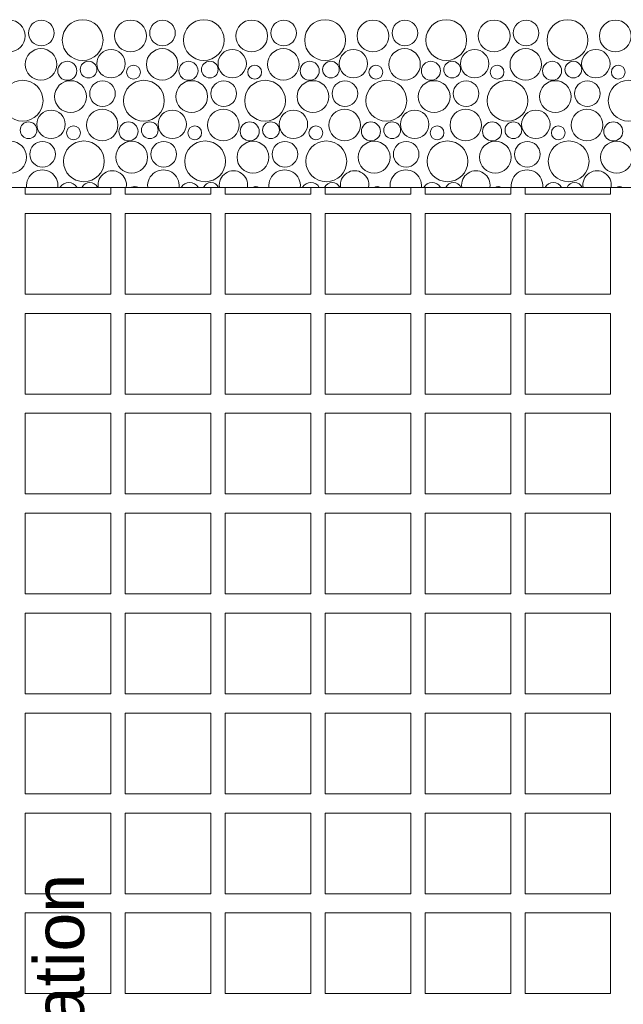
# Model space of a CAD drawing. Header units: metres. Extents: x -167 to 262, y -186 to 508.
# Tile 195 of 256: x 72.32 to 74.13, y 33.55 to 36.5. Entities that reach past the tile are written whole.
import ezdxf

# ---------------------------------------------------------------- set-up
doc = ezdxf.new("R2010")
doc.units = ezdxf.units.M
doc.header["$MEASUREMENT"] = 0
for name, color, linetype in [('50 Sanitäreinrichtung', 7, 'Continuous'), ('60 Auffüllung', 7, 'Continuous'), ('60 Stellplätze', 7, 'Continuous')]:
    doc.layers.add(name, color=color, linetype=linetype)
doc.styles.add('ERSTELLTER_STIL_1', font='arial.ttf')

# ---------------------------------------------------------------- blocks, each defined once
blk = doc.blocks.new('*X52', base_point=(27236.1321, 33357.279))
at = {"layer": '60 Auffüllung', "color": 7, "linetype": 'Continuous', "lineweight": 18, "true_color": 0xefefef}
for centre, radius in [((72.2845, 36.454), 0.0477), ((72.3806, 36.4628), 0.0384), ((72.5047, 36.4416), 0.0612), ((72.6483, 36.454), 0.0477), ((72.7443, 36.4628), 0.0384), ((72.8684, 36.4416), 0.0612), ((73.012, 36.454), 0.0477), ((73.108, 36.4628), 0.0384), ((73.2321, 36.4416), 0.0612), ((73.3757, 36.454), 0.0477), ((73.4717, 36.4628), 0.0384), ((73.5958, 36.4416), 0.0612), ((73.7394, 36.454), 0.0477), ((73.8354, 36.4628), 0.0384), ((73.9595, 36.4416), 0.0612), ((74.1031, 36.454), 0.0477), ((72.3796, 36.3685), 0.0473), ((72.5898, 36.3706), 0.0426), ((72.7433, 36.3685), 0.0473), ((72.9535, 36.3706), 0.0426), ((73.107, 36.3685), 0.0473), ((73.3172, 36.3706), 0.0426), ((73.4707, 36.3685), 0.0473), ((73.6809, 36.3706), 0.0426), ((73.8344, 36.3685), 0.0473), ((74.0446, 36.3706), 0.0426), ((72.4586, 36.3494), 0.0286), ((72.5224, 36.3529), 0.0251), ((72.6572, 36.3452), 0.0207), ((72.8223, 36.3494), 0.0286), ((72.8861, 36.3529), 0.0251), ((73.0209, 36.3452), 0.0207), ((73.186, 36.3494), 0.0286), ((73.2498, 36.3529), 0.0251), ((73.3846, 36.3452), 0.0207), ((73.5497, 36.3494), 0.0286), ((73.6135, 36.3529), 0.0251), ((73.7483, 36.3452), 0.0207), ((73.9134, 36.3494), 0.0286), ((73.9772, 36.3529), 0.0251), ((74.112, 36.3452), 0.0207), ((72.3247, 36.2596), 0.0612), ((72.4683, 36.272), 0.0477), ((72.5643, 36.2808), 0.0384), ((72.6884, 36.2596), 0.0612), ((72.832, 36.272), 0.0477), ((72.928, 36.2808), 0.0384), ((73.0521, 36.2596), 0.0612), ((73.1957, 36.272), 0.0477), ((73.2917, 36.2808), 0.0384), ((73.4158, 36.2596), 0.0612), ((73.5594, 36.272), 0.0477), ((73.6554, 36.2808), 0.0384), ((73.7795, 36.2596), 0.0612), ((73.9231, 36.272), 0.0477), ((74.0191, 36.2808), 0.0384), ((74.1432, 36.2596), 0.0612), ((72.4098, 36.1887), 0.0426), ((72.5633, 36.1865), 0.0473), ((72.7735, 36.1887), 0.0426), ((72.927, 36.1865), 0.0473), ((73.1372, 36.1887), 0.0426), ((73.2907, 36.1865), 0.0473), ((73.5009, 36.1887), 0.0426), ((73.6544, 36.1865), 0.0473), ((73.8646, 36.1887), 0.0426), ((74.0181, 36.1865), 0.0473), ((72.3424, 36.1709), 0.0251), ((72.4772, 36.1632), 0.0207), ((72.6423, 36.1674), 0.0286), ((72.7061, 36.1709), 0.0251), ((72.8409, 36.1632), 0.0207), ((73.006, 36.1674), 0.0286), ((73.0698, 36.1709), 0.0251), ((73.2046, 36.1632), 0.0207), ((73.3697, 36.1674), 0.0286), ((73.4335, 36.1709), 0.0251), ((73.5683, 36.1632), 0.0207), ((73.7334, 36.1674), 0.0286), ((73.7972, 36.1709), 0.0251), ((73.932, 36.1632), 0.0207), ((74.0971, 36.1674), 0.0286), ((72.2883, 36.09), 0.0477), ((72.3843, 36.0988), 0.0384), ((72.5084, 36.0776), 0.0612), ((72.652, 36.09), 0.0477), ((72.748, 36.0988), 0.0384), ((72.8721, 36.0776), 0.0612), ((73.0157, 36.09), 0.0477), ((73.1117, 36.0988), 0.0384), ((73.2358, 36.0776), 0.0612), ((73.3794, 36.09), 0.0477), ((73.4754, 36.0988), 0.0384), ((73.5995, 36.0776), 0.0612), ((73.7431, 36.09), 0.0477), ((73.8391, 36.0988), 0.0384), ((73.9632, 36.0776), 0.0612), ((74.1068, 36.09), 0.0477)]:
    blk.add_circle(centre, radius, dxfattribs=at)
for centre, radius, start, end in [((72.3833, 36.0045), 0.0473, 354.0148, 185.9743), ((72.5935, 36.0067), 0.0426, 350.3672, 189.6219), ((72.747, 36.0045), 0.0473, 353.9724, 186.0166), ((72.9572, 36.0067), 0.0426, 350.3197, 189.6694), ((73.1107, 36.0045), 0.0473, 353.9301, 186.0589), ((73.3209, 36.0067), 0.0426, 350.2722, 189.7168), ((73.4744, 36.0045), 0.0473, 353.8878, 186.1013), ((73.6846, 36.0067), 0.0426, 350.2247, 189.7643), ((73.8381, 36.0045), 0.0473, 353.8455, 186.1436), ((74.0483, 36.0067), 0.0426, 350.1773, 189.8118), ((72.4623, 35.9854), 0.0286, 29.7121, 150.277), ((72.5261, 35.9889), 0.0251, 25.0533, 154.9357), ((72.826, 35.9854), 0.0286, 29.6319, 150.3572), ((72.8898, 35.9889), 0.0251, 24.9657, 155.0233), ((73.1897, 35.9854), 0.0286, 29.5518, 150.4372), ((73.2535, 35.9889), 0.0251, 24.8781, 155.1109), ((73.5534, 35.9854), 0.0286, 29.4718, 150.5173), ((73.6172, 35.9889), 0.0251, 24.7906, 155.1984), ((73.9171, 35.9854), 0.0286, 29.3918, 150.5973), ((73.981, 35.9889), 0.0251, 24.7032, 155.2859), ((72.6609, 35.9812), 0.0207, 62.2453, 117.7438), ((73.0246, 35.9812), 0.0207, 62.0392, 117.9499), ((73.3883, 35.9812), 0.0207, 61.8344, 118.1546), ((73.752, 35.9812), 0.0207, 61.6311, 118.358), ((74.1157, 35.9812), 0.0207, 61.429, 118.56)]:
    blk.add_arc(centre, radius, start, end, dxfattribs=at)
blk = doc.blocks.new('*X55', base_point=(27236.1321, 33357.279))
at = {"layer": '60 Auffüllung', "color": 253, "linetype": 'Continuous', "lineweight": 18, "true_color": 0xb4b4b4}
for p, q in [((72.3321, 35.9991), (72.3321, 35.979)), ((72.3321, 35.979), (72.5891, 35.979)), ((72.5891, 35.979), (72.5891, 35.9991)), ((72.6321, 35.9991), (72.6321, 35.979)), ((72.6321, 35.979), (72.8891, 35.979)), ((72.8891, 35.979), (72.8891, 35.9991)), ((72.9321, 35.9991), (72.9321, 35.979)), ((72.9321, 35.979), (73.1891, 35.979)), ((73.1891, 35.979), (73.1891, 35.9991)), ((73.2321, 35.9991), (73.2321, 35.979)), ((73.2321, 35.979), (73.4891, 35.979)), ((73.4891, 35.979), (73.4891, 35.9991)), ((73.5321, 35.9991), (73.5321, 35.979)), ((73.5321, 35.979), (73.7891, 35.979)), ((73.7891, 35.979), (73.7891, 35.9991)), ((73.8321, 35.9991), (73.8321, 35.979)), ((73.8321, 35.979), (74.0891, 35.979)), ((74.0891, 35.979), (74.0891, 35.9991)), ((72.5891, 35.9212), (72.3321, 35.9212)), ((72.3321, 35.9212), (72.3321, 35.679)), ((72.5891, 35.679), (72.5891, 35.9212)), ((72.8891, 35.9212), (72.6321, 35.9212)), ((72.6321, 35.9212), (72.6321, 35.679)), ((72.8891, 35.679), (72.8891, 35.9212)), ((73.1891, 35.9212), (72.9321, 35.9212)), ((72.9321, 35.9212), (72.9321, 35.679)), ((73.1891, 35.679), (73.1891, 35.9212)), ((73.4891, 35.9212), (73.2321, 35.9212)), ((73.2321, 35.9212), (73.2321, 35.679)), ((73.4891, 35.679), (73.4891, 35.9212)), ((73.7891, 35.9212), (73.5321, 35.9212)), ((73.5321, 35.9212), (73.5321, 35.679)), ((73.7891, 35.679), (73.7891, 35.9212)), ((74.0891, 35.9212), (73.8321, 35.9212)), ((73.8321, 35.9212), (73.8321, 35.679)), ((74.0891, 35.679), (74.0891, 35.9212)), ((72.3321, 35.679), (72.5891, 35.679)), ((72.6321, 35.679), (72.8891, 35.679)), ((72.9321, 35.679), (73.1891, 35.679)), ((73.2321, 35.679), (73.4891, 35.679)), ((73.5321, 35.679), (73.7891, 35.679)), ((73.8321, 35.679), (74.0891, 35.679)), ((72.5891, 35.6212), (72.3321, 35.6212)), ((72.3321, 35.6212), (72.3321, 35.379)), ((72.5891, 35.379), (72.5891, 35.6212)), ((72.8891, 35.6212), (72.6321, 35.6212)), ((72.6321, 35.6212), (72.6321, 35.379)), ((72.8891, 35.379), (72.8891, 35.6212)), ((73.1891, 35.6212), (72.9321, 35.6212)), ((72.9321, 35.6212), (72.9321, 35.379)), ((73.1891, 35.379), (73.1891, 35.6212)), ((73.4891, 35.6212), (73.2321, 35.6212)), ((73.2321, 35.6212), (73.2321, 35.379)), ((73.4891, 35.379), (73.4891, 35.6212)), ((73.7891, 35.6212), (73.5321, 35.6212)), ((73.5321, 35.6212), (73.5321, 35.379)), ((73.7891, 35.379), (73.7891, 35.6212)), ((74.0891, 35.6212), (73.8321, 35.6212)), ((73.8321, 35.6212), (73.8321, 35.379)), ((74.0891, 35.379), (74.0891, 35.6212)), ((72.3321, 35.379), (72.5891, 35.379)), ((72.6321, 35.379), (72.8891, 35.379)), ((72.9321, 35.379), (73.1891, 35.379)), ((73.2321, 35.379), (73.4891, 35.379)), ((73.5321, 35.379), (73.7891, 35.379)), ((73.8321, 35.379), (74.0891, 35.379)), ((72.5891, 35.3212), (72.3321, 35.3212)), ((72.3321, 35.3212), (72.3321, 35.079)), ((72.5891, 35.079), (72.5891, 35.3212)), ((72.8891, 35.3212), (72.6321, 35.3212)), ((72.6321, 35.3212), (72.6321, 35.079)), ((72.8891, 35.079), (72.8891, 35.3212)), ((73.1891, 35.3212), (72.9321, 35.3212)), ((72.9321, 35.3212), (72.9321, 35.079)), ((73.1891, 35.079), (73.1891, 35.3212)), ((73.4891, 35.3212), (73.2321, 35.3212)), ((73.2321, 35.3212), (73.2321, 35.079)), ((73.4891, 35.079), (73.4891, 35.3212)), ((73.7891, 35.3212), (73.5321, 35.3212)), ((73.5321, 35.3212), (73.5321, 35.079)), ((73.7891, 35.079), (73.7891, 35.3212)), ((74.0891, 35.3212), (73.8321, 35.3212)), ((73.8321, 35.3212), (73.8321, 35.079)), ((74.0891, 35.079), (74.0891, 35.3212)), ((72.3321, 35.079), (72.5891, 35.079)), ((72.6321, 35.079), (72.8891, 35.079)), ((72.9321, 35.079), (73.1891, 35.079)), ((73.2321, 35.079), (73.4891, 35.079)), ((73.5321, 35.079), (73.7891, 35.079)), ((73.8321, 35.079), (74.0891, 35.079)), ((72.5891, 35.0212), (72.3321, 35.0212)), ((72.3321, 35.0212), (72.3321, 34.779)), ((72.5891, 34.779), (72.5891, 35.0212)), ((72.8891, 35.0212), (72.6321, 35.0212)), ((72.6321, 35.0212), (72.6321, 34.779)), ((72.8891, 34.779), (72.8891, 35.0212)), ((73.1891, 35.0212), (72.9321, 35.0212)), ((72.9321, 35.0212), (72.9321, 34.779)), ((73.1891, 34.779), (73.1891, 35.0212)), ((73.4891, 35.0212), (73.2321, 35.0212)), ((73.2321, 35.0212), (73.2321, 34.779)), ((73.4891, 34.779), (73.4891, 35.0212)), ((73.7891, 35.0212), (73.5321, 35.0212)), ((73.5321, 35.0212), (73.5321, 34.779)), ((73.7891, 34.779), (73.7891, 35.0212)), ((74.0891, 35.0212), (73.8321, 35.0212)), ((73.8321, 35.0212), (73.8321, 34.779)), ((74.0891, 34.779), (74.0891, 35.0212)), ((72.3321, 34.779), (72.5891, 34.779)), ((72.6321, 34.779), (72.8891, 34.779)), ((72.9321, 34.779), (73.1891, 34.779)), ((73.2321, 34.779), (73.4891, 34.779)), ((73.5321, 34.779), (73.7891, 34.779)), ((73.8321, 34.779), (74.0891, 34.779)), ((72.5891, 34.7212), (72.3321, 34.7212)), ((72.3321, 34.7212), (72.3321, 34.479)), ((72.5891, 34.479), (72.5891, 34.7212)), ((72.8891, 34.7212), (72.6321, 34.7212)), ((72.6321, 34.7212), (72.6321, 34.479)), ((72.8891, 34.479), (72.8891, 34.7212)), ((73.1891, 34.7212), (72.9321, 34.7212)), ((72.9321, 34.7212), (72.9321, 34.479)), ((73.1891, 34.479), (73.1891, 34.7212)), ((73.4891, 34.7212), (73.2321, 34.7212)), ((73.2321, 34.7212), (73.2321, 34.479)), ((73.4891, 34.479), (73.4891, 34.7212)), ((73.7891, 34.7212), (73.5321, 34.7212)), ((73.5321, 34.7212), (73.5321, 34.479)), ((73.7891, 34.479), (73.7891, 34.7212)), ((74.0891, 34.7212), (73.8321, 34.7212)), ((73.8321, 34.7212), (73.8321, 34.479)), ((74.0891, 34.479), (74.0891, 34.7212)), ((72.3321, 34.479), (72.5891, 34.479)), ((72.6321, 34.479), (72.8891, 34.479)), ((72.9321, 34.479), (73.1891, 34.479)), ((73.2321, 34.479), (73.4891, 34.479)), ((73.5321, 34.479), (73.7891, 34.479)), ((73.8321, 34.479), (74.0891, 34.479)), ((72.5891, 34.4212), (72.3321, 34.4212)), ((72.3321, 34.4212), (72.3321, 34.179)), ((72.5891, 34.179), (72.5891, 34.4212)), ((72.8891, 34.4212), (72.6321, 34.4212)), ((72.6321, 34.4212), (72.6321, 34.179)), ((72.8891, 34.179), (72.8891, 34.4212)), ((73.1891, 34.4212), (72.9321, 34.4212)), ((72.9321, 34.4212), (72.9321, 34.179)), ((73.1891, 34.179), (73.1891, 34.4212)), ((73.4891, 34.4212), (73.2321, 34.4212)), ((73.2321, 34.4212), (73.2321, 34.179)), ((73.4891, 34.179), (73.4891, 34.4212)), ((73.7891, 34.4212), (73.5321, 34.4212)), ((73.5321, 34.4212), (73.5321, 34.179)), ((73.7891, 34.179), (73.7891, 34.4212)), ((74.0891, 34.4212), (73.8321, 34.4212)), ((73.8321, 34.4212), (73.8321, 34.179)), ((74.0891, 34.179), (74.0891, 34.4212)), ((72.3321, 34.179), (72.5891, 34.179)), ((72.6321, 34.179), (72.8891, 34.179)), ((72.9321, 34.179), (73.1891, 34.179)), ((73.2321, 34.179), (73.4891, 34.179)), ((73.5321, 34.179), (73.7891, 34.179)), ((73.8321, 34.179), (74.0891, 34.179)), ((72.5891, 34.1212), (72.3321, 34.1212)), ((72.3321, 34.1212), (72.3321, 33.879)), ((72.5891, 33.879), (72.5891, 34.1212)), ((72.8891, 34.1212), (72.6321, 34.1212)), ((72.6321, 34.1212), (72.6321, 33.879)), ((72.8891, 33.879), (72.8891, 34.1212)), ((73.1891, 34.1212), (72.9321, 34.1212)), ((72.9321, 34.1212), (72.9321, 33.879)), ((73.1891, 33.879), (73.1891, 34.1212)), ((73.4891, 34.1212), (73.2321, 34.1212)), ((73.2321, 34.1212), (73.2321, 33.879)), ((73.4891, 33.879), (73.4891, 34.1212)), ((73.7891, 34.1212), (73.5321, 34.1212)), ((73.5321, 34.1212), (73.5321, 33.879)), ((73.7891, 33.879), (73.7891, 34.1212)), ((74.0891, 34.1212), (73.8321, 34.1212)), ((73.8321, 34.1212), (73.8321, 33.879)), ((74.0891, 33.879), (74.0891, 34.1212)), ((72.3321, 33.879), (72.5891, 33.879)), ((72.6321, 33.879), (72.8891, 33.879)), ((72.9321, 33.879), (73.1891, 33.879)), ((73.2321, 33.879), (73.4891, 33.879)), ((73.5321, 33.879), (73.7891, 33.879)), ((73.8321, 33.879), (74.0891, 33.879)), ((72.5891, 33.8212), (72.3321, 33.8212)), ((72.3321, 33.8212), (72.3321, 33.579)), ((72.5891, 33.579), (72.5891, 33.8212)), ((72.8891, 33.8212), (72.6321, 33.8212)), ((72.6321, 33.8212), (72.6321, 33.579)), ((72.8891, 33.579), (72.8891, 33.8212)), ((73.1891, 33.8212), (72.9321, 33.8212)), ((72.9321, 33.8212), (72.9321, 33.579)), ((73.1891, 33.579), (73.1891, 33.8212)), ((73.4891, 33.8212), (73.2321, 33.8212)), ((73.2321, 33.8212), (73.2321, 33.579)), ((73.4891, 33.579), (73.4891, 33.8212)), ((73.7891, 33.8212), (73.5321, 33.8212)), ((73.5321, 33.8212), (73.5321, 33.579)), ((73.7891, 33.579), (73.7891, 33.8212)), ((74.0891, 33.8212), (73.8321, 33.8212)), ((73.8321, 33.8212), (73.8321, 33.579)), ((74.0891, 33.579), (74.0891, 33.8212)), ((72.3321, 33.579), (72.5891, 33.579)), ((72.6321, 33.579), (72.8891, 33.579)), ((72.9321, 33.579), (73.1891, 33.579)), ((73.2321, 33.579), (73.4891, 33.579)), ((73.5321, 33.579), (73.7891, 33.579)), ((73.8321, 33.579), (74.0891, 33.579))]:
    blk.add_line(p, q, dxfattribs=at)

msp = doc.modelspace()

# ---------------------------------------------------------------- hatches: boundary and pattern name
at = {"layer": '60 Auffüllung', "linetype": 'Continuous', "lineweight": 18, "true_color": 0xefefef}
h = msp.add_hatch(dxfattribs=at)
h.set_pattern_fill('Erde_1_0001', style=0, pattern_type=2)
h.set_pattern_definition([(0, (27236.1321, 33357.27905), (0, 0.779422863), [0.04875, -0.40125]), (0, (27236.3571, 33357.66876), (0, 0.779422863), [0.04875, -0.40125]), (60, (27236.1321, 33357.27905), (-0.675, 0.389711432), [0.04875, -0.40125]), (60, (27236.5821, 33357.27905), (-0.675, 0.389711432), [0.04875, -0.40125]), (120, (27236.18084, 33357.27905), (0.675, 0.389711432), [0.04875, -0.40125]), (120, (27236.63084, 33357.27905), (0.675, 0.389711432), [0.04875, -0.40125]), (0, (27236.1321, 33357.35405), (0, 0.15), [0, -0.15, 0, -0.225]), (45, (27236.2071, 33357.35405), (-0.1060660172, 0.1060660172), [0, -0.1125, 0, -0.1875])])
h.paths.add_polyline_path([(2.3366, 24.8593), (2.3419, 13.496, 0.033836), (8.8613, 14.0911, 0.026308), (13.8582, 15.1616, -0.024635), (17.3411, 16.2775), (17.3411, 24.6258), (15.3411, 24.6258), (15.3411, 30.4887), (17.3411, 30.4887), (17.3411, 43.9997), (58.1625, 43.9997), (58.1625, 45.7494), (101.6632, 45.7486), (101.6702, 49.0078), (2.342, 49.0078)])
h.paths.add_polyline_path([(9.5982, 27.1903), (4.651, 27.1903), (4.651, 42.9257), (4.651, 43.8257), (9.5982, 43.8257), (9.5982, 42.9257)], flags=0)
h.paths.add_polyline_path([(14.4618, 25.704, -0.414214), (13.8618, 26.304, -0.414214), (14.4618, 26.904, -0.414214), (15.0618, 26.304, -0.414214)], flags=0)

# ---------------------------------------------------------------- linework, layer by layer
at = {"layer": '60 Auffüllung', "color": 8, "linetype": 'Continuous', "lineweight": 18, "flags": 128}
for points in [[(77.6623, 37.4991), (66.6619, 37.5001), (66.663, 36.0001), (77.6639, 35.9991), (77.6621, 17.7019), (77.6753, 13.9979), (84.1681, 14.0609), (84.1591, 19.7797), (84.1653, 19.7797), (84.1711, 36.0153), (95.17, 36.0142), (95.1688, 37.499), (84.1667, 37.4991), (84.1638, 45.7491), (77.6627, 45.7487)], [(66.6623, 35.9991), (66.6621, 18.7491), (77.6621, 18.7486), (77.6617, 35.9991)]]:
    msp.add_lwpolyline(points, close=True, dxfattribs=at)
at = {"layer": '60 Stellplätze', "color": 7, "linetype": 'Continuous', "lineweight": 13}
msp.add_line((66.6649, 35.9991), (77.6638, 35.9991), dxfattribs=at)

# ---------------------------------------------------------------- block references
at = {"layer": '60 Auffüllung', "color": 8, "lineweight": 18}
for name in ['*X52', '*X55']:
    msp.add_blockref(name, (27236.1321, 33357.279), dxfattribs=at)

# ---------------------------------------------------------------- texts
at = {"layer": '50 Sanitäreinrichtung', "color": 7, "linetype": 'Continuous', "lineweight": 13, "insert": (72.359, 32.6454), "char_height": 0.15, "attachment_point": 1, "rotation": 90, "style": 'ERSTELLTER_STIL_1'}
msp.add_mtext('\\A1;{\\pql;\\fArial|b0|i0|c0|p0;\\W1.000000;E-Ladestation}', dxfattribs=at)

doc.saveas('drawing.dxf')
